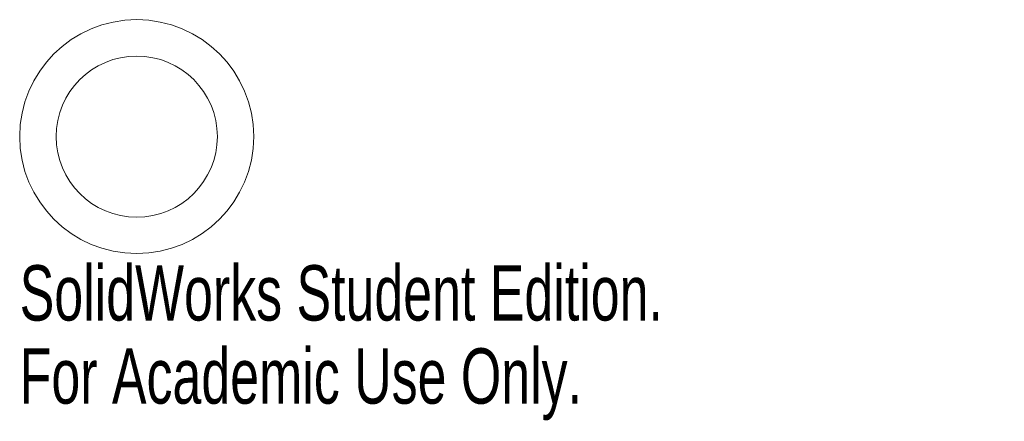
# Model space of a CAD drawing. Header units: inches. Extents: x -0.4 to 2.98, y -0.98 to 0.4.
import ezdxf

# ---------------------------------------------------------------- set-up
doc = ezdxf.new("R2010")
doc.units = ezdxf.units.IN
doc.header["$MEASUREMENT"] = 0
doc.styles.add('SLDTEXTSTYLE0', font='TXT', dxfattribs={"width": 0.7})

msp = doc.modelspace()

# ---------------------------------------------------------------- linework, layer by layer
at = {"color": 7, "linetype": 'Continuous', "lineweight": 15}
for radius in [0.4018, 0.2768]:
    msp.add_circle((0, 0), radius, dxfattribs=at)

# ---------------------------------------------------------------- texts
at = {"color": 7, "linetype": 'Continuous', "char_height": 0.1903, "attachment_point": 1, "style": 'SLDTEXTSTYLE0'}
for s, insert in [('SolidWorks Student Edition.', (-0.4018, -0.4419)), ('For Academic Use Only.', (-0.4018, -0.7274))]:
    msp.add_mtext(s, dxfattribs=dict(at, insert=insert))

doc.saveas('drawing.dxf')
